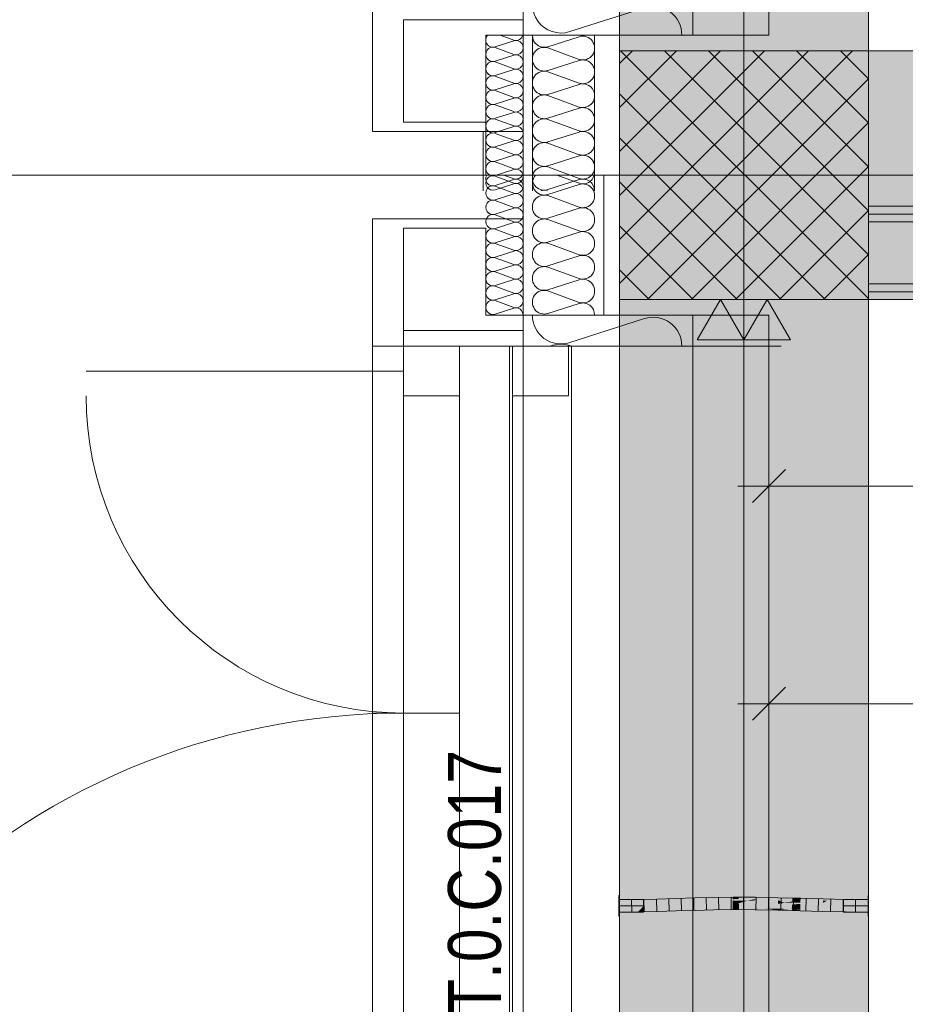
# Model space of a CAD drawing. Extents: x -500 to 300, y 62 to 1162.
# Tile 15 of 90: x -326 to -297, y 358 to 389. Entities that reach past the tile are written whole.
import ezdxf
from ezdxf.lldxf.tags import DXFTag

# ---------------------------------------------------------------- set-up
doc = ezdxf.new("R2010")
doc.units = 0
doc.layers.get('0').update_dxf_attribs({"lineweight": 13})
for name, color, linetype, lineweight, true_color in [('00 -Bauelemente -Dämmung innen', 7, 'Continuous', 9, 0xff7fe6), ('00 -Bauelemente -Gipskarton', 7, 'Continuous', 9, 0xff7fe6), ('30 -33 Aussenwände- 3 Aussenstützen', 7, 'Continuous', 50, 0x0000dd), ('30 -33 Aussenwände- 7 Fassade_ Elemente', 7, 'Continuous', 9, 0x00aacc), ('30 -34 Innenwände- 2 nichttragend', 7, 'Continuous', 18, 0xff7fe6), ('30 -35 Decken- 1 Konstruktion-Träger- Stahlbeton', 7, 'Continuous', 13, 0x33aa00), ('70 -72 Beschriftung- 1 Beschriftung allgemein', 7, 'Continuous', 9, 0xff6633), ('70 -72 Beschriftung- 2 Beschriftung Bauteile', 7, 'Continuous', 9, 0x9999ff), ('70 -76 Bemaßung- 2 Allgemein', 9, 'Continuous', 5, 0x808080), ('E_Leerrohr 20', 7, 'Continuous', 13, 0xcc0099), ('E_Leerrohr 20-Shading', 7, 'Continuous', 13, 0xcc0099), ('iwb_Schraffur_Unterzug', 7, 'Continuous', 5, 0xffffcc)]:
    doc.layers.add(name, color=color, linetype=linetype, lineweight=lineweight, true_color=true_color)
doc.layers.add('70 -71 Achsen- 1 Gebäudeachsen', color=7, linetype='STRICHPUNKT2-A06G93K98I', lineweight=18)
doc.styles.get("Standard").update_dxf_attribs({"font": 'ARIALN.TTF'})
tags = doc.linetypes.add('fein_strichliert-A06G93KA8I', pattern=[4, 1, -2, 1]).pattern_tags.tags
tags[8:9] = [DXFTag(74, 4), DXFTag(75, 0), DXFTag(340, '0'), DXFTag(46, 0.0), DXFTag(50, 0.0), DXFTag(44, 0.0), DXFTag(45, 0.0)]
tags[6:7] = [DXFTag(74, 4), DXFTag(75, 0), DXFTag(340, '0'), DXFTag(46, 0.0), DXFTag(50, 0.0), DXFTag(44, 0.0), DXFTag(45, 0.0)]
tags[4:5] = [DXFTag(74, 4), DXFTag(75, 0), DXFTag(340, '0'), DXFTag(46, 0.0), DXFTag(50, 0.0), DXFTag(44, 0.0), DXFTag(45, 0.0)]
tags = doc.linetypes.add('STRICHPUNKT2', pattern=[12.7, 6.35, -3.175, 0, -3.175]).pattern_tags.tags
tags[10:11] = [DXFTag(74, 4), DXFTag(75, 0), DXFTag(340, '0'), DXFTag(46, 0.0), DXFTag(50, 0.0), DXFTag(44, 0.0), DXFTag(45, 0.0)]
tags[8:9] = [DXFTag(74, 4), DXFTag(75, 0), DXFTag(340, '0'), DXFTag(46, 0.0), DXFTag(50, 0.0), DXFTag(44, 0.0), DXFTag(45, 0.0)]
tags[6:7] = [DXFTag(74, 4), DXFTag(75, 0), DXFTag(340, '0'), DXFTag(46, 0.0), DXFTag(50, 0.0), DXFTag(44, 0.0), DXFTag(45, 0.0)]
tags[4:5] = [DXFTag(74, 4), DXFTag(75, 0), DXFTag(340, '0'), DXFTag(46, 0.0), DXFTag(50, 0.0), DXFTag(44, 0.0), DXFTag(45, 0.0)]
tags = doc.linetypes.add('STRICHPUNKT2-A06G93K98I', pattern=[12.7, 6.35, -3.175, 0, -3.175]).pattern_tags.tags
tags[10:11] = [DXFTag(74, 4), DXFTag(75, 0), DXFTag(340, '0'), DXFTag(46, 0.0), DXFTag(50, 0.0), DXFTag(44, 0.0), DXFTag(45, 0.0)]
tags[8:9] = [DXFTag(74, 4), DXFTag(75, 0), DXFTag(340, '0'), DXFTag(46, 0.0), DXFTag(50, 0.0), DXFTag(44, 0.0), DXFTag(45, 0.0)]
tags[6:7] = [DXFTag(74, 4), DXFTag(75, 0), DXFTag(340, '0'), DXFTag(46, 0.0), DXFTag(50, 0.0), DXFTag(44, 0.0), DXFTag(45, 0.0)]
tags[4:5] = [DXFTag(74, 4), DXFTag(75, 0), DXFTag(340, '0'), DXFTag(46, 0.0), DXFTag(50, 0.0), DXFTag(44, 0.0), DXFTag(45, 0.0)]

# ---------------------------------------------------------------- blocks, each defined once
blk = doc.blocks.new('Shading-A06G93I78I', base_point=(-305.523, 360.949))
at = {"layer": 'E_Leerrohr 20-Shading', "color": 213, "true_color": 0xd67fc0}
for points in [[(-306.311, 361.061), (-306.311, 361.283), (-306.323, 361.061), (-306.323, 361.283)], [(-306.323, 361.045), (-306.311, 361.045), (-306.323, 361.061), (-306.311, 361.061)], [(-306.323, 360.953), (-306.311, 360.953), (-306.323, 361.045), (-306.311, 361.045)], [(-306.311, 360.953), (-305.523, 360.955), (-306.311, 361.153), (-305.523, 361.153)], [(-306.311, 360.888), (-306.311, 360.953), (-306.323, 360.888), (-306.323, 360.953)], [(-306.323, 360.732), (-306.311, 360.732), (-306.323, 360.888), (-306.311, 360.888)], [(-306.323, 360.623), (-306.311, 360.623), (-306.323, 360.732), (-306.311, 360.732)], [(-306.311, 360.953), (-305.523, 360.953), (-305.523, 360.955)], [(-305.523, 360.949), (-306.311, 360.953), (-305.699, 360.762), (-306.311, 360.753)], [(-305.523, 360.949), (-305.523, 360.953), (-306.311, 360.953)], [(-306.311, 360.753), (-305.523, 360.753), (-305.523, 360.765)], [(-305.523, 360.949), (-305.699, 360.762), (-305.523, 360.769)], [(-305.699, 360.762), (-305.523, 360.765), (-305.523, 360.769)]]:
    blk.add_solid(points, dxfattribs=at)
blk = doc.blocks.new('Shading-A06G93I98I', base_point=(-299.099, 361.01))
at = {"layer": 'E_Leerrohr 20-Shading', "color": 213, "true_color": 0xd67fc0}
for points in [[(-299.099, 361.01), (-298.311, 361.153), (-299.099, 361.153)], [(-299.099, 361.01), (-298.818, 361.012), (-298.311, 361.153), (-298.311, 361.022)], [(-299.099, 360.997), (-298.311, 361.002), (-299.099, 361.01), (-298.311, 361.016)], [(-298.818, 361.012), (-298.311, 361.016), (-298.311, 361.022)], [(-298.299, 361.18), (-298.299, 361.283), (-298.311, 361.18), (-298.311, 361.283)], [(-298.311, 361.108), (-298.299, 361.108), (-298.311, 361.18), (-298.299, 361.18)], [(-298.311, 361.094), (-298.299, 361.094), (-298.311, 361.108), (-298.299, 361.108)], [(-298.299, 361.066), (-298.299, 361.094), (-298.311, 361.066), (-298.311, 361.094)], [(-298.299, 361.066), (-298.311, 361.066), (-298.299, 361.041), (-298.311, 361.041)], [(-298.311, 361.041), (-298.311, 360.953), (-298.299, 361.041), (-298.299, 360.953)], [(-298.311, 360.974), (-298.311, 361.002), (-299.099, 360.972), (-299.099, 360.997)], [(-299.099, 360.972), (-299.099, 360.953), (-298.311, 360.974), (-298.311, 360.953)], [(-298.311, 360.904), (-298.311, 360.953), (-299.099, 360.95), (-298.915, 360.953)], [(-298.915, 360.953), (-299.099, 360.953), (-299.099, 360.95)], [(-298.311, 360.904), (-299.099, 360.95), (-299.099, 360.909)], [(-298.311, 360.904), (-299.099, 360.909), (-298.311, 360.835), (-299.099, 360.848)], [(-298.311, 360.835), (-299.099, 360.848), (-298.311, 360.802), (-299.099, 360.818)], [(-299.099, 360.818), (-299.099, 360.753), (-298.311, 360.802), (-298.311, 360.753)], [(-298.299, 360.888), (-298.299, 360.953), (-298.311, 360.888), (-298.311, 360.953)], [(-298.299, 360.743), (-298.299, 360.888), (-298.311, 360.743), (-298.311, 360.888)], [(-298.311, 360.743), (-298.311, 360.738), (-298.299, 360.743), (-298.299, 360.738)], [(-298.311, 360.738), (-298.311, 360.682), (-298.299, 360.738), (-298.299, 360.682)], [(-298.311, 360.682), (-298.311, 360.623), (-298.299, 360.682), (-298.299, 360.623)]]:
    blk.add_solid(points, dxfattribs=at)
blk = doc.blocks.new('Shading-A06G93IB8I', base_point=(-299.034, 361.053))
at = {"layer": 'E_Leerrohr 20-Shading', "color": 223, "true_color": 0xc67fb4}
for points in [[(-305.704, 361.1), (-305.705, 361.159), (-306.311, 361.095), (-306.311, 361.153)], [(-305.097, 361.113), (-305.099, 361.172), (-305.704, 361.1), (-305.705, 361.159)], [(-304.489, 361.131), (-304.491, 361.19), (-305.097, 361.113), (-305.099, 361.172)], [(-303.88, 361.149), (-303.882, 361.208), (-304.489, 361.131), (-304.491, 361.19)], [(-303.271, 361.164), (-303.272, 361.223), (-303.88, 361.149), (-303.882, 361.208)], [(-302.66, 361.172), (-302.66, 361.23), (-303.271, 361.164), (-303.272, 361.223)], [(-302.66, 361.172), (-302.465, 361.171), (-302.66, 361.23), (-302.466, 361.23)], [(-302.466, 361.23), (-302.465, 361.192), (-301.933, 361.227), (-301.933, 361.188)], [(-302.465, 361.192), (-302.465, 361.171), (-301.933, 361.188), (-301.933, 361.169)], [(-301.207, 361.164), (-301.206, 361.214), (-301.933, 361.188), (-301.933, 361.227)], [(-301.933, 361.169), (-301.207, 361.155), (-301.933, 361.188), (-301.207, 361.164)], [(-301.206, 361.214), (-301.207, 361.164), (-300.748, 361.202), (-300.749, 361.144)], [(-301.207, 361.164), (-301.207, 361.155), (-300.749, 361.144), (-300.749, 361.143)], [(-300.749, 361.143), (-300.482, 361.136), (-300.748, 361.202), (-300.48, 361.195)], [(-299.757, 361.116), (-299.756, 361.175), (-300.482, 361.136), (-300.48, 361.195)], [(-299.034, 361.101), (-299.033, 361.16), (-299.757, 361.116), (-299.756, 361.175)], [(-298.311, 361.095), (-298.311, 361.153), (-299.034, 361.101), (-299.033, 361.16)], [(-305.699, 360.759), (-305.7, 360.817), (-306.311, 360.753), (-306.311, 360.812)], [(-305.089, 360.772), (-305.09, 360.831), (-305.699, 360.759), (-305.7, 360.817)], [(-304.479, 360.79), (-304.481, 360.848), (-305.089, 360.772), (-305.09, 360.831)], [(-303.871, 360.808), (-303.873, 360.866), (-304.479, 360.79), (-304.481, 360.848)], [(-303.264, 360.823), (-303.265, 360.881), (-303.871, 360.808), (-303.873, 360.866)], [(-303.264, 360.823), (-302.659, 360.83), (-303.265, 360.881), (-302.659, 360.887)], [(-302.659, 360.889), (-302.659, 360.887), (-302.464, 360.887), (-302.474, 360.884)], [(-302.462, 360.888), (-302.659, 360.889), (-302.464, 360.887)], [(-302.659, 360.887), (-302.659, 360.83), (-302.474, 360.884)], [(-302.461, 360.884), (-302.474, 360.884), (-302.461, 360.83), (-302.659, 360.83)], [(-302.474, 360.884), (-302.299, 360.883), (-302.464, 360.887), (-302.299, 360.883)], [(-302.083, 360.884), (-302.462, 360.888), (-302.464, 360.887)], [(-302.464, 360.887), (-302.299, 360.883), (-302.299, 360.886)], [(-301.936, 360.883), (-301.936, 360.886), (-302.462, 360.888)], [(-301.937, 360.878), (-302.461, 360.884), (-301.937, 360.827), (-302.461, 360.83)], [(-302.299, 360.883), (-302.083, 360.884), (-302.299, 360.886)], [(-302.299, 360.883), (-302.226, 360.882), (-302.083, 360.884), (-301.936, 360.883)], [(-302.299, 360.883), (-302.226, 360.882), (-302.299, 360.883)], [(-301.936, 360.883), (-302.226, 360.882), (-301.937, 360.88)], [(-302.226, 360.882), (-301.937, 360.878), (-301.937, 360.88)], [(-301.213, 360.863), (-301.936, 360.883), (-301.609, 360.869), (-301.937, 360.88)], [(-301.937, 360.88), (-301.937, 360.878), (-301.609, 360.869)], [(-301.609, 360.869), (-301.937, 360.878), (-301.215, 360.814), (-301.937, 360.827)], [(-301.936, 360.883), (-301.213, 360.863), (-301.936, 360.886), (-301.213, 360.87)], [(-301.213, 360.87), (-301.213, 360.872), (-301.936, 360.886)], [(-301.609, 360.869), (-301.215, 360.814), (-301.214, 360.856)], [(-301.214, 360.858), (-301.609, 360.869), (-301.214, 360.856)], [(-301.213, 360.863), (-301.609, 360.869), (-301.214, 360.858)], [(-301.214, 360.856), (-301.215, 360.814), (-300.92, 360.843)], [(-300.751, 360.802), (-300.75, 360.836), (-301.215, 360.814), (-300.92, 360.843)], [(-300.85, 360.85), (-301.213, 360.863), (-300.895, 360.846), (-301.214, 360.858)], [(-300.895, 360.846), (-301.214, 360.858), (-300.92, 360.843), (-301.214, 360.856)], [(-300.783, 360.857), (-300.756, 360.86), (-301.213, 360.87), (-301.213, 360.872)], [(-300.756, 360.86), (-300.751, 360.86), (-301.213, 360.872)], [(-301.213, 360.87), (-301.213, 360.863), (-300.783, 360.857), (-300.85, 360.85)], [(-300.75, 360.836), (-300.75, 360.84), (-300.92, 360.843), (-300.895, 360.846)], [(-300.49, 360.837), (-300.85, 360.85), (-300.49, 360.831), (-300.895, 360.846)], [(-300.783, 360.857), (-300.85, 360.85), (-300.489, 360.848), (-300.49, 360.837)], [(-300.489, 360.848), (-300.756, 360.86), (-300.783, 360.857)], [(-300.489, 360.848), (-300.489, 360.851), (-300.756, 360.86), (-300.622, 360.856)], [(-300.622, 360.856), (-300.751, 360.86), (-300.756, 360.86)], [(-300.489, 360.851), (-300.489, 360.853), (-300.751, 360.86)], [(-300.491, 360.795), (-300.49, 360.824), (-300.751, 360.802), (-300.75, 360.836)], [(-300.49, 360.824), (-300.49, 360.831), (-300.75, 360.836), (-300.75, 360.84)], [(-300.49, 360.824), (-300.491, 360.795), (-299.765, 360.79), (-299.765, 360.775)], [(-300.489, 360.848), (-300.49, 360.837), (-299.764, 360.825), (-299.764, 360.81)], [(-299.764, 360.81), (-300.49, 360.837), (-299.765, 360.802), (-300.49, 360.831)], [(-299.765, 360.802), (-300.49, 360.831), (-299.765, 360.79), (-300.49, 360.824)], [(-299.764, 360.826), (-299.764, 360.834), (-300.489, 360.851), (-300.489, 360.853)], [(-299.764, 360.826), (-300.489, 360.851), (-299.764, 360.825), (-300.489, 360.848)], [(-299.038, 360.788), (-299.764, 360.81), (-299.038, 360.779), (-299.765, 360.802)], [(-299.038, 360.779), (-299.765, 360.802), (-299.039, 360.764), (-299.765, 360.79)], [(-299.765, 360.79), (-299.765, 360.775), (-299.039, 360.764), (-299.039, 360.76)], [(-299.038, 360.806), (-299.038, 360.818), (-299.764, 360.826), (-299.764, 360.834)], [(-299.174, 360.81), (-299.764, 360.826), (-299.764, 360.825)], [(-299.038, 360.806), (-299.174, 360.81), (-299.764, 360.81), (-299.764, 360.825)], [(-299.038, 360.806), (-299.764, 360.81), (-299.038, 360.788)], [(-298.311, 360.768), (-299.038, 360.779), (-298.311, 360.753), (-299.039, 360.764)], [(-299.039, 360.764), (-299.039, 360.76), (-298.311, 360.753)], [(-298.311, 360.798), (-298.311, 360.812), (-299.038, 360.806), (-299.038, 360.818)], [(-299.038, 360.806), (-299.038, 360.788), (-298.311, 360.798), (-298.311, 360.777)], [(-298.311, 360.777), (-299.038, 360.788), (-298.311, 360.768), (-299.038, 360.779)]]:
    blk.add_solid(points, dxfattribs=at)
at = {"layer": 'E_Leerrohr 20-Shading', "color": 231, "true_color": 0xe17fc9}
for points in [[(-305.702, 360.959), (-305.704, 361.1), (-306.311, 360.953), (-306.311, 361.095)], [(-305.097, 361.104), (-305.097, 361.113), (-305.704, 361.1)], [(-305.702, 360.959), (-305.094, 360.972), (-305.704, 361.1), (-305.097, 361.104)], [(-304.489, 361.126), (-304.489, 361.131), (-305.097, 361.113)], [(-305.097, 361.104), (-304.488, 361.106), (-305.097, 361.113), (-304.489, 361.126)], [(-305.094, 360.972), (-304.485, 360.99), (-305.097, 361.104), (-304.488, 361.106)], [(-303.88, 361.138), (-303.88, 361.149), (-304.489, 361.126), (-304.489, 361.131)], [(-304.488, 361.106), (-303.879, 361.109), (-304.489, 361.126), (-303.88, 361.138)], [(-304.485, 360.99), (-303.877, 361.008), (-304.488, 361.106), (-303.879, 361.109)], [(-303.27, 361.151), (-303.271, 361.164), (-303.88, 361.138), (-303.88, 361.149)], [(-303.88, 361.138), (-303.88, 361.137), (-303.27, 361.151), (-303.27, 361.126)], [(-303.88, 361.137), (-303.879, 361.109), (-303.27, 361.126), (-303.27, 361.112)], [(-303.877, 361.008), (-303.268, 361.023), (-303.879, 361.109), (-303.27, 361.112)], [(-303.265, 360.881), (-303.268, 361.023), (-303.873, 360.866), (-303.877, 361.008)], [(-302.66, 361.166), (-302.66, 361.172), (-303.27, 361.151), (-303.271, 361.164)], [(-303.27, 361.151), (-303.27, 361.126), (-302.66, 361.166), (-302.66, 361.121)], [(-303.27, 361.126), (-303.27, 361.112), (-302.66, 361.121), (-302.66, 361.117)], [(-303.268, 361.024), (-302.66, 361.036), (-303.27, 361.112), (-302.66, 361.117)], [(-303.268, 361.023), (-302.66, 361.03), (-303.268, 361.024), (-302.66, 361.036)], [(-302.659, 360.899), (-302.66, 361.03), (-303.266, 360.905), (-303.268, 361.023)], [(-302.465, 361.171), (-302.66, 361.172), (-302.66, 361.166)], [(-302.175, 361.123), (-301.933, 361.169), (-302.66, 361.166), (-302.465, 361.171)], [(-302.206, 361.122), (-302.175, 361.123), (-302.66, 361.121), (-302.66, 361.166)], [(-302.66, 361.117), (-302.206, 361.122), (-302.66, 361.121)], [(-302.464, 361.119), (-302.66, 361.117), (-302.626, 361.037), (-302.66, 361.036)], [(-301.935, 361.034), (-302.626, 361.037), (-302.086, 361.033), (-302.66, 361.03)], [(-302.66, 361.036), (-302.66, 361.03), (-302.626, 361.037)], [(-302.66, 361.03), (-302.463, 361.03), (-302.086, 361.033)], [(-302.66, 361.03), (-302.659, 360.899), (-302.463, 361.03), (-302.462, 360.9)], [(-302.464, 361.119), (-302.626, 361.037), (-302.464, 361.068)], [(-302.626, 361.037), (-302.464, 361.039), (-302.464, 361.068)], [(-302.626, 361.037), (-301.935, 361.034), (-301.935, 361.045)], [(-302.464, 361.039), (-301.935, 361.045), (-302.175, 361.123), (-301.934, 361.125)], [(-302.464, 361.039), (-302.175, 361.123), (-302.464, 361.068)], [(-302.175, 361.123), (-302.464, 361.119), (-302.464, 361.068)], [(-302.463, 361.03), (-301.935, 361.027), (-301.935, 361.034)], [(-302.463, 361.03), (-302.462, 360.9), (-301.935, 361.027), (-301.936, 360.901)], [(-301.934, 361.125), (-301.933, 361.169), (-302.175, 361.123)], [(-301.936, 360.901), (-301.212, 360.911), (-301.935, 361.024), (-301.21, 361.01)], [(-301.934, 361.123), (-301.935, 361.045), (-301.207, 361.133), (-301.209, 361.049)], [(-301.935, 361.034), (-301.21, 361.035), (-301.935, 361.045), (-301.209, 361.049)], [(-301.935, 361.034), (-301.935, 361.027), (-301.21, 361.035), (-301.21, 361.019)], [(-301.935, 361.027), (-301.21, 361.014), (-301.21, 361.019)], [(-301.21, 361.01), (-301.21, 361.014), (-301.935, 361.024), (-301.935, 361.027)], [(-301.207, 361.136), (-301.207, 361.155), (-301.934, 361.125), (-301.933, 361.169)], [(-301.934, 361.125), (-301.934, 361.123), (-301.207, 361.136), (-301.207, 361.133)], [(-301.209, 361.049), (-301.21, 361.035), (-300.998, 361.049), (-301.083, 361.035)], [(-301.083, 361.035), (-301.21, 361.035), (-301.182, 361.019), (-301.21, 361.019)], [(-301.21, 361.019), (-301.21, 361.014), (-301.182, 361.019)], [(-300.485, 360.999), (-300.677, 361.011), (-301.21, 361.014), (-301.182, 361.019)], [(-300.622, 361.001), (-300.485, 360.999), (-301.21, 361.014)], [(-300.749, 361.002), (-301.21, 361.014), (-300.749, 360.999), (-301.21, 361.01)], [(-300.749, 361.002), (-300.622, 361.001), (-301.21, 361.014)], [(-301.209, 361.049), (-300.998, 361.049), (-301.207, 361.133), (-301.2, 361.133)], [(-300.749, 361.143), (-301.207, 361.155), (-301.207, 361.136)], [(-301.207, 361.136), (-301.2, 361.133), (-300.749, 361.143), (-300.708, 361.142)], [(-301.2, 361.133), (-301.207, 361.136), (-301.207, 361.133)], [(-300.749, 361.141), (-301.2, 361.133), (-300.749, 361.091), (-300.998, 361.049)], [(-300.677, 361.011), (-301.083, 361.035), (-301.182, 361.019)], [(-300.484, 361.034), (-300.484, 361.05), (-301.083, 361.035), (-300.998, 361.049)], [(-300.484, 361.034), (-301.083, 361.035), (-300.485, 361.008), (-300.677, 361.011)], [(-300.998, 361.049), (-300.749, 361.05), (-300.749, 361.091)], [(-300.708, 361.142), (-300.749, 361.141), (-300.482, 361.136), (-300.749, 361.091)], [(-300.749, 361.05), (-300.484, 361.05), (-300.749, 361.091), (-300.482, 361.136)], [(-300.484, 361.034), (-300.485, 361.008), (-299.759, 361.032), (-299.76, 360.996)], [(-299.759, 361.051), (-299.757, 361.116), (-300.484, 361.05), (-300.482, 361.136)], [(-300.484, 361.034), (-299.759, 361.032), (-300.484, 361.05), (-299.759, 361.051)], [(-299.759, 361.032), (-299.76, 360.996), (-299.035, 360.988), (-299.174, 360.989)], [(-299.759, 361.051), (-299.636, 361.114), (-299.757, 361.116)], [(-299.759, 361.051), (-299.034, 361.053), (-299.636, 361.114), (-299.034, 361.097)], [(-299.759, 361.032), (-299.035, 361.032), (-299.759, 361.051), (-299.034, 361.053)], [(-299.759, 361.032), (-299.035, 360.988), (-299.035, 361.032)], [(-299.034, 361.097), (-299.034, 361.101), (-299.636, 361.114)], [(-299.035, 361.032), (-298.311, 361.037), (-299.034, 361.053), (-298.311, 361.061)], [(-299.035, 360.988), (-298.311, 360.988), (-299.035, 361.032), (-298.311, 361.037)], [(-299.034, 361.097), (-298.311, 361.076), (-299.034, 361.101), (-298.311, 361.084)], [(-298.311, 361.084), (-298.311, 361.095), (-299.034, 361.101)], [(-299.034, 361.053), (-298.311, 361.061), (-299.034, 361.097), (-298.311, 361.076)], [(-305.7, 360.817), (-305.702, 360.959), (-306.311, 360.812), (-306.311, 360.953)], [(-305.09, 360.831), (-305.094, 360.972), (-305.7, 360.817), (-305.702, 360.959)], [(-304.481, 360.848), (-304.485, 360.99), (-305.09, 360.831), (-305.094, 360.972)], [(-303.873, 360.866), (-303.877, 361.008), (-304.481, 360.848), (-304.485, 360.99)], [(-303.265, 360.881), (-302.659, 360.889), (-303.266, 360.905), (-302.659, 360.899)], [(-302.659, 360.899), (-302.659, 360.889), (-302.462, 360.9), (-302.462, 360.888)], [(-302.462, 360.9), (-302.462, 360.888), (-301.936, 360.901), (-301.936, 360.886)], [(-301.936, 360.886), (-301.213, 360.872), (-301.936, 360.901), (-301.212, 360.911)], [(-301.212, 360.911), (-301.213, 360.872), (-300.75, 360.919), (-300.751, 360.86)], [(-301.21, 361.01), (-301.212, 360.911), (-300.749, 360.999), (-300.75, 360.919)], [(-300.75, 360.968), (-300.751, 360.86), (-300.486, 360.966), (-300.489, 360.853)], [(-300.749, 361.002), (-300.75, 360.968), (-300.485, 360.995), (-300.486, 360.966)], [(-300.749, 361.002), (-300.485, 360.995), (-300.485, 360.999)], [(-300.677, 361.011), (-300.485, 360.999), (-300.485, 361.008)], [(-300.489, 360.853), (-299.764, 360.834), (-300.486, 360.966), (-299.761, 360.96)], [(-299.761, 360.96), (-299.761, 360.975), (-300.486, 360.966), (-300.485, 360.995)], [(-300.485, 361.008), (-300.485, 360.999), (-299.76, 360.996), (-299.76, 360.993)], [(-300.485, 360.995), (-299.761, 360.975), (-300.485, 360.999), (-299.76, 360.993)], [(-299.761, 360.938), (-299.764, 360.834), (-299.036, 360.949), (-299.038, 360.818)], [(-299.761, 360.975), (-299.036, 360.96), (-299.76, 360.993), (-299.035, 360.988)], [(-299.036, 360.955), (-299.036, 360.96), (-299.761, 360.96), (-299.761, 360.975)], [(-299.761, 360.96), (-299.761, 360.938), (-299.036, 360.955), (-299.036, 360.949)], [(-299.76, 360.996), (-299.76, 360.993), (-299.174, 360.989)], [(-299.036, 360.949), (-299.038, 360.818), (-298.311, 360.953), (-298.311, 360.812)], [(-299.036, 360.96), (-298.311, 360.953), (-299.035, 360.988), (-298.311, 360.988)], [(-298.311, 360.953), (-299.036, 360.96), (-299.036, 360.955)], [(-299.036, 360.955), (-299.036, 360.949), (-298.311, 360.953)]]:
    blk.add_solid(points, dxfattribs=at)
blk = doc.blocks.new('Referenz-A06G93KB8I')
at = {"layer": '00 -Bauelemente -Dämmung innen', "color": 0, "linetype": 'Continuous', "lineweight": -2, "ltscale": 0.13}
for p, q in [((-265.399, 382.953), (-298.299, 382.953)), ((-256.699, 380.953), (-298.299, 380.953))]:
    blk.add_line(p, q, dxfattribs=at)
at = {"layer": '00 -Bauelemente -Gipskarton', "color": 0, "linetype": 'Continuous', "lineweight": -2, "ltscale": 0.13}
for p, q in [((-265.899, 383.453), (-298.299, 383.453)), ((-265.649, 383.203), (-298.299, 383.203)), ((-265.399, 382.953), (-298.299, 382.953)), ((-256.699, 380.953), (-298.299, 380.953)), ((-256.699, 380.703), (-298.299, 380.703)), ((-256.699, 380.453), (-298.299, 380.453))]:
    blk.add_line(p, q, dxfattribs=at)
at = {"layer": '30 -33 Aussenwände- 3 Aussenstützen', "color": 0, "lineweight": -2}
for p, q in [((-306.299, 388.041), (-305.886, 388.453)), ((-306.299, 386.627), (-304.472, 388.453)), ((-306.299, 385.213), (-303.058, 388.453)), ((-306.299, 383.798), (-301.644, 388.453)), ((-306.299, 382.384), (-300.23, 388.453)), ((-306.299, 380.97), (-298.815, 388.453)), ((-306.27, 388.453), (-298.299, 380.482)), ((-304.856, 388.453), (-298.299, 381.896)), ((-303.442, 388.453), (-298.299, 383.311)), ((-302.027, 388.453), (-298.299, 384.725)), ((-300.613, 388.453), (-298.299, 386.139)), ((-299.199, 388.453), (-298.299, 387.553)), ((-305.401, 380.453), (-298.299, 387.556)), ((-306.299, 387.068), (-299.684, 380.453)), ((-303.987, 380.453), (-298.299, 386.142)), ((-306.299, 385.654), (-301.098, 380.453)), ((-302.299, 385.453), (-302.299, 383.453)), ((-303.299, 384.453), (-301.299, 384.453)), ((-302.573, 380.453), (-298.299, 384.727)), ((-306.299, 384.24), (-302.513, 380.453)), ((-301.158, 380.453), (-298.299, 383.313)), ((-306.299, 382.825), (-303.927, 380.453)), ((-299.744, 380.453), (-298.299, 381.899)), ((-306.299, 381.411), (-305.341, 380.453)), ((-298.33, 380.453), (-298.299, 380.485))]:
    blk.add_line(p, q, dxfattribs=at)
at = {"layer": '30 -33 Aussenwände- 3 Aussenstützen', "color": 0, "linetype": 'Continuous', "lineweight": -2, "ltscale": 0.13}
for p, q in [((-298.299, 388.453), (-306.299, 388.453)), ((-306.299, 388.453), (-306.299, 380.453)), ((-298.299, 380.453), (-298.299, 388.453)), ((-306.299, 380.453), (-298.299, 380.453))]:
    blk.add_line(p, q, dxfattribs=at)
at = {"layer": '30 -33 Aussenwände- 7 Fassade_ Elemente', "color": 0, "linetype": 'Continuous', "lineweight": -2, "ltscale": 0.13}
for p, q in [((-309.399, 383.953), (-309.399, 549.953)), ((-314.239, 548.053), (-314.239, 385.853)), ((-303.939, 544.953), (-303.939, 388.953)), ((-301.499, 388.953), (-301.499, 544.953)), ((-305.499, 389.84), (-307.899, 389.069)), ((-313.239, 389.453), (-309.399, 389.453)), ((-313.239, 386.153), (-313.239, 389.453)), ((-309.399, 389.453), (-309.399, 388.953)), ((-310.599, 388.953), (-310.599, 384.453)), ((-310.599, 388.953), (-310.599, 386.153)), ((-309.399, 388.953), (-310.599, 388.953)), ((-309.699, 388.794), (-310.13, 388.953)), ((-309.399, 385.853), (-309.399, 388.953)), ((-309.399, 388.953), (-301.499, 388.953)), ((-309.399, 384.453), (-309.399, 388.953)), ((-309.099, 383.953), (-309.099, 388.953)), ((-309.099, 388.953), (-307.099, 388.953)), ((-308.599, 388.584), (-307.599, 388.905)), ((-303.939, 388.953), (-307.099, 388.953)), ((-307.099, 388.953), (-307.099, 383.953)), ((-309.699, 388.772), (-310.299, 388.579)), ((-310.299, 388.556), (-309.699, 388.334)), ((-309.699, 388.312), (-310.299, 388.119)), ((-307.599, 388.177), (-308.599, 388.546)), ((-310.299, 388.097), (-309.699, 387.875)), ((-308.599, 387.818), (-307.599, 388.139)), ((-309.699, 387.852), (-310.299, 387.659)), ((-310.299, 387.637), (-309.699, 387.415)), ((-307.599, 387.411), (-308.599, 387.78)), ((-309.699, 387.393), (-310.299, 387.2)), ((-308.599, 387.052), (-307.599, 387.373)), ((-310.299, 387.177), (-309.699, 386.955)), ((-307.599, 386.645), (-308.599, 387.014)), ((-309.699, 386.933), (-310.299, 386.74)), ((-310.299, 386.718), (-309.699, 386.496)), ((-309.699, 386.473), (-310.299, 386.281)), ((-308.599, 386.286), (-307.599, 386.607)), ((-310.599, 386.153), (-313.239, 386.153)), ((-310.299, 386.258), (-309.699, 386.036)), ((-307.599, 385.878), (-308.599, 386.248)), ((-314.239, 385.853), (-309.399, 385.853)), ((-310.679, 383.953), (-310.679, 385.853)), ((-309.699, 386.014), (-310.299, 385.821)), ((-310.299, 385.798), (-309.699, 385.577)), ((-308.599, 385.52), (-307.599, 385.841)), ((-309.699, 385.554), (-310.299, 385.361)), ((-307.599, 385.112), (-308.599, 385.482)), ((-302.299, 383.453), (-302.299, 385.453)), ((-310.299, 385.339), (-309.699, 385.117)), ((-309.699, 385.094), (-310.299, 384.902)), ((-310.299, 384.879), (-309.699, 384.657)), ((-308.599, 384.754), (-307.599, 385.075)), ((-309.699, 384.635), (-310.299, 384.442)), ((-309.699, 384.334), (-310.021, 384.453)), ((-309.399, 384.453), (-309.399, 219.453)), ((-307.599, 384.346), (-308.599, 384.716)), ((-307.599, 384.191), (-308.309, 384.453)), ((-306.799, 379.953), (-306.799, 384.453)), ((-303.299, 384.453), (-301.299, 384.453)), ((-310.299, 384.419), (-309.699, 384.198)), ((-309.699, 384.312), (-310.299, 384.119)), ((-309.699, 384.175), (-310.299, 383.982)), ((-308.599, 383.988), (-307.599, 384.309)), ((-307.599, 384.153), (-308.599, 383.832)), ((-310.299, 384.097), (-309.699, 383.875)), ((-309.699, 383.852), (-310.299, 383.659)), ((-310.299, 383.637), (-309.699, 383.415)), ((-308.599, 383.794), (-307.599, 383.425)), ((-309.699, 383.393), (-310.299, 383.2)), ((-307.599, 383.387), (-308.599, 383.066)), ((-314.239, 383.053), (-309.399, 383.053)), ((-314.239, 220.853), (-314.239, 383.053)), ((-310.299, 383.177), (-309.699, 382.955)), ((-309.699, 382.933), (-310.299, 382.74)), ((-309.399, 383.053), (-309.399, 379.953)), ((-308.599, 383.028), (-307.599, 382.659)), ((-313.239, 382.753), (-313.239, 379.453)), ((-310.599, 382.753), (-313.239, 382.753)), ((-310.599, 379.953), (-310.599, 382.753)), ((-310.299, 382.718), (-309.699, 382.496)), ((-307.599, 382.621), (-308.599, 382.3)), ((-309.699, 382.473), (-310.299, 382.281)), ((-310.299, 382.258), (-309.699, 382.036)), ((-308.599, 382.262), (-307.599, 381.893)), ((-309.699, 382.014), (-310.299, 381.821)), ((-310.299, 381.798), (-309.699, 381.577)), ((-307.599, 381.855), (-308.599, 381.534)), ((-309.699, 381.554), (-310.299, 381.361)), ((-310.299, 381.339), (-309.699, 381.117)), ((-308.599, 381.496), (-307.599, 381.127)), ((-309.699, 381.094), (-310.299, 380.902)), ((-307.599, 381.089), (-308.599, 380.768)), ((-310.299, 380.879), (-309.699, 380.657)), ((-308.599, 380.73), (-307.599, 380.361)), ((-309.699, 380.635), (-310.299, 380.442)), ((-310.299, 380.419), (-309.699, 380.198)), ((-309.699, 380.175), (-310.299, 379.982)), ((-307.599, 380.323), (-308.599, 380.002)), ((-309.399, 379.953), (-310.599, 379.953)), ((-309.399, 379.453), (-309.399, 379.953)), ((-309.399, 379.953), (-301.499, 379.953)), ((-307.899, 379.066), (-305.499, 379.838)), ((-303.939, 379.953), (-306.799, 379.953)), ((-303.939, 223.953), (-303.939, 379.953)), ((-301.499, 379.953), (-301.499, 223.953)), ((-313.239, 379.453), (-309.399, 379.453)), ((-309.399, 379.453), (-313.239, 379.453)), ((-313.239, 379.453), (-313.239, 224.453)), ((-309.399, 224.453), (-309.399, 379.453)), ((-314.239, 378.953), (-301.099, 378.953)), ((-313.239, 377.353), (-313.239, 378.953)), ((-311.439, 378.953), (-313.239, 378.953)), ((-313.239, 378.953), (-313.239, 342.953)), ((-311.439, 342.953), (-311.439, 378.953)), ((-311.439, 378.953), (-311.439, 377.353)), ((-309.739, 377.353), (-309.739, 378.953)), ((-309.739, 378.953), (-307.939, 378.953)), ((-307.939, 378.953), (-307.939, 377.353)), ((-307.899, 378.976), (-307.837, 378.953)), ((-314.239, 367.153), (-314.239, 378.153)), ((-314.239, 378.153), (-313.239, 378.153)), ((-313.239, 378.153), (-313.239, 367.153)), ((-313.239, 377.353), (-311.439, 377.353)), ((-313.239, 367.153), (-313.239, 377.353)), ((-311.439, 377.353), (-313.239, 377.353)), ((-311.439, 377.353), (-311.439, 367.153)), ((-307.939, 377.353), (-309.739, 377.353)), ((-313.239, 367.153), (-314.239, 367.153)), ((-314.239, 343.753), (-314.239, 367.153)), ((-313.239, 344.553), (-313.239, 367.153)), ((-313.239, 367.153), (-313.239, 343.753)), ((-311.439, 367.153), (-313.239, 367.153)), ((-311.439, 367.153), (-311.439, 344.553))]:
    blk.add_line(p, q, dxfattribs=at)
at = {"layer": '30 -33 Aussenwände- 7 Fassade_ Elemente', "color": 0, "linetype": 'fein_strichliert-A06G93KA8I', "lineweight": -2, "ltscale": 0.13}
for p, q in [((-314.239, 342.953), (-314.239, 378.953)), ((-309.839, 378.953), (-309.839, 342.953)), ((-307.839, 378.953), (-307.839, 342.953)), ((-323.439, 378.153), (-313.239, 378.153)), ((-309.739, 377.353), (-309.739, 368.553)), ((-309.739, 344.553), (-309.739, 368.553))]:
    blk.add_line(p, q, dxfattribs=at)
at = {"layer": '30 -33 Aussenwände- 7 Fassade_ Elemente', "color": 0, "linetype": 'Continuous', "lineweight": -2, "ltscale": 0.13}
for centre, major_axis, end_param in [((-308.181, 389.943), (0.282, 0.874), 3.765224), ((-305.217, 388.966), (0.918, -0.013), 1.896254), ((-310.369, 388.797), (-0.168, 0.156), 2.630521), ((-309.628, 389.013), (-0.07, -0.219), 1.621785), ((-308.716, 388.948), (-0.383, 0.005), 1.896254), ((-307.481, 388.541), (-0.117, -0.364), 3.765224), ((-310.369, 388.338), (0.07, 0.219), 3.765224), ((-310.369, 388.338), (0.07, 0.219), 1.255075), ((-309.628, 388.553), (0.186, 0.135), 1.254884), ((-309.628, 388.553), (0.186, -0.135), 1.254884), ((-308.716, 388.182), (0.117, 0.364), 3.764652), ((-310.369, 388.338), (-0.186, 0.135), 1.255075), ((-309.628, 388.553), (-0.07, -0.219), 1.254884), ((-309.628, 388.093), (0.186, 0.135), 1.254884), ((-309.628, 388.093), (-0.07, -0.219), 3.764652), ((-310.369, 387.878), (0.07, 0.219), 3.765224), ((-310.369, 387.878), (-0.186, 0.135), 1.255075), ((-310.369, 388.338), (-0.186, -0.135), 1.255075), ((-310.369, 387.878), (0.07, 0.219), 1.255075), ((-309.628, 388.093), (-0.07, -0.219), 1.254884), ((-309.628, 388.093), (0.186, -0.135), 1.254884), ((-307.481, 387.775), (-0.117, -0.364), 3.765224), ((-310.369, 387.418), (0.07, 0.219), 3.765224), ((-310.369, 387.878), (-0.186, -0.135), 1.255075), ((-309.628, 387.634), (0.186, 0.135), 1.254884), ((-309.628, 387.634), (-0.07, -0.219), 3.764652), ((-309.628, 387.634), (0.186, -0.135), 1.254884), ((-308.716, 387.416), (0.117, 0.364), 3.764652), ((-309.628, 387.634), (-0.07, -0.219), 1.254884), ((-309.628, 387.174), (-0.07, -0.219), 3.764652), ((-307.481, 387.009), (-0.117, -0.364), 3.765224), ((-310.369, 386.959), (0.07, 0.219), 3.765224), ((-308.716, 386.65), (0.117, 0.364), 3.764652), ((-310.369, 386.499), (0.07, 0.219), 3.765224), ((-309.628, 386.714), (-0.07, -0.219), 3.764652), ((-309.628, 386.255), (-0.07, -0.219), 3.764652), ((-307.481, 386.243), (-0.117, -0.364), 3.765224), ((-310.369, 386.039), (0.07, 0.219), 3.765224), ((-309.628, 385.795), (-0.07, -0.219), 3.764652), ((-308.716, 385.884), (0.117, 0.364), 3.764652), ((-308.716, 385.884), (-0.31, 0.225), 1.254884), ((-308.716, 385.884), (0.117, 0.364), 1.254884), ((-310.369, 385.58), (0.07, 0.219), 3.765224), ((-307.481, 385.477), (-0.117, -0.364), 3.765224), ((-307.481, 385.477), (0.31, 0.225), 1.255075), ((-309.628, 385.336), (-0.07, -0.219), 3.764652), ((-308.716, 385.118), (0.117, 0.364), 3.764652), ((-308.716, 385.884), (-0.31, -0.225), 1.254884), ((-308.716, 385.118), (0.117, 0.364), 1.254884), ((-307.481, 385.477), (0.31, -0.225), 1.255075), ((-310.369, 385.12), (0.07, 0.219), 3.765224), ((-309.628, 384.876), (-0.07, -0.219), 3.764652), ((-308.716, 385.118), (-0.31, 0.225), 1.254884), ((-307.481, 385.477), (-0.117, -0.364), 1.255075), ((-307.481, 384.711), (-0.117, -0.364), 3.765224), ((-307.481, 384.711), (0.31, 0.225), 1.255075), ((-310.369, 384.661), (0.07, 0.219), 3.765224), ((-308.716, 385.118), (-0.31, -0.225), 1.254884), ((-308.716, 384.352), (0.117, 0.364), 1.254884), ((-307.481, 384.711), (0.31, -0.225), 1.255075), ((-310.369, 384.338), (-0.198, 0.116), 2.411205), ((-310.369, 384.201), (0.07, 0.219), 3.765224), ((-309.628, 384.416), (-0.07, -0.219), 3.764652), ((-309.628, 384.553), (-0.07, -0.219), 1.434055), ((-308.716, 384.196), (-0.283, 0.257), 2.619647), ((-308.716, 384.352), (-0.31, 0.225), 1.254884), ((-307.481, 384.711), (-0.117, -0.364), 1.255075), ((-307.481, 384.555), (-0.117, -0.364), 1.613483), ((-309.628, 384.093), (0.186, 0.135), 1.254884), ((-309.628, 383.957), (0.23, -0.003), 1.896254), ((-309.628, 384.093), (0.186, -0.135), 1.254884), ((-307.481, 383.945), (0.383, 0.009), 1.859564), ((-307.481, 383.789), (0.31, 0.225), 1.254884), ((-310.369, 383.878), (0.07, 0.219), 3.765224), ((-310.369, 383.878), (-0.186, 0.135), 1.255075), ((-310.369, 383.878), (0.07, 0.219), 1.255075), ((-309.628, 384.093), (-0.07, -0.219), 1.254884), ((-309.628, 383.634), (-0.07, -0.219), 3.764652), ((-309.628, 383.634), (0.186, 0.135), 1.254884), ((-308.716, 383.43), (0.117, 0.364), 3.765224), ((-308.716, 384.352), (-0.31, -0.225), 1.254884), ((-308.716, 383.43), (0.117, 0.364), 1.255075), ((-308.716, 383.586), (0.106, 0.368), 0.561694), ((-307.481, 383.789), (0.31, -0.225), 1.254884), ((-310.369, 383.418), (0.07, 0.219), 3.765224), ((-310.369, 383.418), (-0.186, 0.135), 1.255075), ((-310.369, 383.878), (-0.186, -0.135), 1.255075), ((-310.369, 383.418), (0.07, 0.219), 1.255075), ((-309.628, 383.634), (-0.07, -0.219), 1.254884), ((-309.628, 383.634), (0.186, -0.135), 1.254884), ((-308.716, 383.43), (-0.31, 0.225), 1.255075), ((-307.481, 383.789), (-0.117, -0.364), 1.254884), ((-310.369, 382.959), (0.07, 0.219), 3.765224), ((-310.369, 383.418), (-0.186, -0.135), 1.255075), ((-309.628, 383.174), (0.186, 0.135), 1.254884), ((-309.628, 383.174), (-0.07, -0.219), 3.764652), ((-309.628, 383.174), (0.186, -0.135), 1.254884), ((-308.716, 383.43), (-0.31, -0.225), 1.255075), ((-307.481, 383.023), (0.31, 0.225), 1.254884), ((-307.481, 383.023), (-0.117, -0.364), 3.764652), ((-307.481, 383.023), (0.31, -0.225), 1.254884), ((-309.628, 383.174), (-0.07, -0.219), 1.254884), ((-309.628, 382.714), (-0.07, -0.219), 3.764652), ((-308.716, 382.664), (0.117, 0.364), 3.765224), ((-308.716, 382.664), (-0.31, 0.225), 1.255075), ((-308.716, 382.664), (0.117, 0.364), 1.255075), ((-310.369, 382.499), (0.07, 0.219), 3.765224), ((-307.481, 383.023), (-0.117, -0.364), 1.254884), ((-307.481, 382.257), (0.31, 0.225), 1.254884), ((-307.481, 382.257), (-0.117, -0.364), 3.764652), ((-310.369, 382.039), (0.07, 0.219), 3.765224), ((-309.628, 382.255), (-0.07, -0.219), 3.764652), ((-308.716, 381.898), (0.117, 0.364), 3.765224), ((-308.716, 382.664), (-0.31, -0.225), 1.255075), ((-307.481, 382.257), (0.31, -0.225), 1.254884), ((-309.628, 381.795), (-0.07, -0.219), 3.764652), ((-307.481, 382.257), (-0.117, -0.364), 1.254884), ((-310.369, 381.58), (0.07, 0.219), 3.765224), ((-307.481, 381.491), (-0.117, -0.364), 3.764652), ((-310.369, 381.12), (0.07, 0.219), 3.765224), ((-309.628, 381.336), (-0.07, -0.219), 3.764652), ((-308.716, 381.132), (0.117, 0.364), 3.765224), ((-309.628, 380.876), (-0.07, -0.219), 3.764652), ((-307.481, 380.725), (-0.117, -0.364), 3.764652), ((-310.369, 380.661), (0.07, 0.219), 3.765224), ((-309.628, 380.416), (-0.07, -0.219), 3.764652), ((-308.716, 380.366), (0.117, 0.364), 3.765224), ((-310.369, 380.201), (0.07, 0.219), 3.765224), ((-307.481, 379.959), (0.383, -0.005), 1.896254), ((-309.628, 379.957), (0.23, -0.003), 1.896254), ((-308.18, 379.941), (-0.918, 0.013), 1.896254), ((-305.217, 378.963), (0.919, -0.01), 1.893499), ((-308.18, 378.102), (0.282, 0.874), 0.696297)]:
    blk.add_ellipse(centre, major_axis=major_axis, ratio=1, start_param=0, end_param=end_param, dxfattribs=at)
at = {"layer": '30 -33 Aussenwände- 7 Fassade_ Elemente', "color": 0, "linetype": 'fein_strichliert-A06G93KA8I', "lineweight": -2, "ltscale": 0.13}
for centre, major_axis in [((-313.239, 377.353), (-10.2, 0)), ((-313.239, 344.553), (0, 22.6))]:
    blk.add_ellipse(centre, major_axis=major_axis, ratio=1, start_param=0, end_param=1.570796, dxfattribs=at)
at = {"layer": '30 -34 Innenwände- 2 nichttragend', "color": 0, "linetype": 'Continuous', "lineweight": -2, "ltscale": 0.13}
for p, q in [((-265.899, 383.453), (-298.299, 383.453)), ((-298.299, 383.453), (-298.299, 380.453)), ((-256.699, 380.453), (-298.299, 380.453))]:
    blk.add_line(p, q, dxfattribs=at)
at = {"layer": '30 -35 Decken- 1 Konstruktion-Träger- Stahlbeton', "color": 0, "linetype": 'fein_strichliert-A06G93KA8I', "lineweight": -2, "ltscale": 0.13}
for p, q in [((-306.299, 995.453), (-306.299, 388.453)), ((-298.299, 995.453), (-298.299, 388.453)), ((-298.299, 388.453), (-2.299, 388.453)), ((-306.299, 380.453), (-306.299, 223.453)), ((-298.299, 380.453), (-2.299, 380.453)), ((-298.299, 380.453), (-298.299, 223.453))]:
    blk.add_line(p, q, dxfattribs=at)
at = {"layer": '30 -35 Decken- 1 Konstruktion-Träger- Stahlbeton', "color": 0, "lineweight": -2}
for p, q in [((-298.299, 388.453), (-306.299, 388.453)), ((-298.299, 388.453), (-298.299, 380.453)), ((-298.299, 380.453), (-306.299, 380.453))]:
    blk.add_line(p, q, dxfattribs=at)
at = {"layer": '70 -71 Achsen- 1 Gebäudeachsen', "color": 0, "linetype": 'STRICHPUNKT2-A06G93K98I', "lineweight": -2, "ltscale": 0.13}
for p, q in [((-302.299, 1084.393), (-302.299, 84.953)), ((-387.239, 384.453), (76.501, 384.453))]:
    blk.add_line(p, q, dxfattribs=at)
at = {"layer": '70 -72 Beschriftung- 2 Beschriftung Bauteile', "color": 0, "lineweight": -2}
for p, q in [((-303.799, 379.154), (-303.049, 380.453)), ((-303.049, 380.453), (-302.299, 379.154)), ((-302.299, 379.154), (-301.549, 380.453)), ((-301.549, 380.453), (-300.799, 379.154)), ((-302.299, 379.154), (-303.799, 379.154)), ((-300.799, 379.154), (-302.299, 379.154))]:
    blk.add_line(p, q, dxfattribs=at)
for points in [[(-303.049, 379.154), (-303.799, 379.154), (-303.049, 380.453)], [(-303.049, 379.154), (-303.049, 380.453), (-302.299, 379.154)], [(-301.549, 379.154), (-302.299, 379.154), (-301.549, 380.453)], [(-301.549, 379.154), (-301.549, 380.453), (-300.799, 379.154)]]:
    blk.add_solid(points, dxfattribs=at)
at = {"layer": '70 -76 Bemaßung- 2 Allgemein', "color": 0, "linetype": 'Continuous', "lineweight": -2, "ltscale": 0.13}
for p, q in [((-301.499, 376.953), (-301.499, 373.453)), ((-302.029, 373.923), (-300.968, 374.984)), ((-302.499, 374.453), (-300.438, 374.453)), ((-257.759, 374.453), (-300.438, 374.453)), ((-301.499, 369.953), (-301.499, 366.453)), ((-302.029, 366.923), (-300.968, 367.984)), ((-302.499, 367.453), (-300.438, 367.453)), ((-266.959, 367.453), (-300.438, 367.453))]:
    blk.add_line(p, q, dxfattribs=at)
at = {"layer": '70 -72 Beschriftung- 1 Beschriftung allgemein', "color": 0, "linetype": 'Continuous', "lineweight": -2, "ltscale": 0.13, "insert": (-311.811, 356.111), "char_height": 1.7, "attachment_point": 1, "rotation": 90}
blk.add_mtext('{\\fArial Narrow;AT.0.C.017}', dxfattribs=at)
blk = doc.blocks.new('Referenz-A06G93KD8I')
at = {"layer": 'iwb_Schraffur_Unterzug', "linetype": 'Continuous', "ltscale": 0.13}
for points in [[(-306.28, 223.382), (-306.28, 995.453), (-298.28, 223.382), (-298.28, 995.453)], [(-298.298, 388.453), (-2.298, 388.453), (-298.298, 380.453), (-2.298, 380.453)]]:
    blk.add_solid(points, dxfattribs=at)
blk = doc.blocks.new('Enddeckel-A06G93QL8I')
at = {"color": 0, "linetype": 'ByBlock', "lineweight": -2, "ltscale": 0.13}
for p, q in [((-306.311, 361.283), (-306.323, 361.283)), ((-306.323, 361.09), (-306.323, 361.283)), ((-306.323, 360.817), (-306.323, 361.09)), ((-306.311, 361.09), (-306.311, 361.283)), ((-305.523, 361.153), (-306.311, 361.153)), ((-306.311, 361.036), (-306.311, 361.153)), ((-306.311, 360.817), (-306.311, 361.09)), ((-306.311, 360.871), (-306.311, 361.036)), ((-305.523, 361.036), (-305.523, 361.153)), ((-305.523, 360.871), (-305.523, 361.036)), ((-306.323, 360.623), (-306.323, 360.817)), ((-306.311, 360.753), (-306.311, 360.871)), ((-306.311, 360.623), (-306.311, 360.817)), ((-306.311, 360.753), (-305.523, 360.753)), ((-305.523, 360.753), (-305.523, 360.871)), ((-306.323, 360.623), (-306.311, 360.623))]:
    blk.add_line(p, q, dxfattribs=at)
at = {"color": 0, "linetype": 'STRICHPUNKT2', "lineweight": 5, "ltscale": 0.13}
blk.add_line((-306.311, 360.953), (-305.523, 360.953), dxfattribs=at)
blk = doc.blocks.new('Enddeckel-A06G93QN8I')
at = {"color": 0, "linetype": 'ByBlock', "lineweight": -2, "ltscale": 0.13}
for p, q in [((-298.311, 361.153), (-299.099, 361.153)), ((-299.099, 361.153), (-299.099, 361.036)), ((-299.099, 361.036), (-299.099, 360.871)), ((-298.299, 361.283), (-298.311, 361.283)), ((-298.311, 361.283), (-298.311, 361.09)), ((-298.311, 361.153), (-298.311, 361.036)), ((-298.311, 361.09), (-298.311, 360.817)), ((-298.311, 361.036), (-298.311, 360.871)), ((-298.299, 361.283), (-298.299, 361.09)), ((-298.299, 361.09), (-298.299, 360.817)), ((-299.099, 360.871), (-299.099, 360.753)), ((-299.099, 360.753), (-298.311, 360.753)), ((-298.311, 360.871), (-298.311, 360.753)), ((-298.311, 360.817), (-298.311, 360.623)), ((-298.299, 360.817), (-298.299, 360.623)), ((-298.311, 360.623), (-298.299, 360.623))]:
    blk.add_line(p, q, dxfattribs=at)
at = {"color": 0, "linetype": 'STRICHPUNKT2', "lineweight": 5, "ltscale": 0.13}
blk.add_line((-298.311, 360.953), (-299.099, 360.953), dxfattribs=at)
blk = doc.blocks.new('Flexrohr-A06G93QP8I')
at = {"color": 0, "linetype": 'ByBlock', "lineweight": -2, "ltscale": 0.13}
for p, q in [((-305.705, 361.159), (-306.311, 361.153)), ((-306.311, 361.153), (-306.311, 360.753)), ((-306.309, 361.141), (-306.309, 360.765)), ((-305.911, 361.145), (-305.907, 360.769)), ((-305.099, 361.172), (-305.705, 361.159)), ((-305.513, 361.151), (-305.506, 360.775)), ((-305.114, 361.16), (-305.104, 360.784)), ((-304.491, 361.19), (-305.099, 361.172)), ((-304.715, 361.171), (-304.704, 360.795)), ((-303.882, 361.208), (-304.491, 361.19)), ((-304.315, 361.183), (-304.304, 360.807)), ((-303.915, 361.195), (-303.905, 360.819)), ((-303.272, 361.223), (-303.882, 361.208)), ((-303.514, 361.205), (-303.506, 360.829)), ((-302.66, 361.23), (-303.272, 361.223)), ((-303.113, 361.213), (-303.107, 360.837)), ((-302.711, 361.218), (-302.709, 360.842)), ((-301.933, 361.227), (-302.66, 361.23)), ((-302.309, 361.217), (-302.311, 360.841)), ((-301.206, 361.214), (-301.933, 361.227)), ((-301.908, 361.215), (-301.912, 360.839)), ((-301.507, 361.207), (-301.513, 360.831)), ((-300.48, 361.195), (-301.206, 361.214)), ((-301.106, 361.199), (-301.114, 360.823)), ((-300.705, 361.189), (-300.715, 360.813)), ((-299.756, 361.175), (-300.48, 361.195)), ((-300.305, 361.178), (-300.315, 360.802)), ((-299.906, 361.167), (-299.915, 360.791)), ((-299.033, 361.16), (-299.756, 361.175)), ((-299.507, 361.158), (-299.515, 360.782)), ((-299.108, 361.149), (-299.114, 360.773)), ((-298.311, 361.153), (-299.033, 361.16)), ((-298.709, 361.145), (-298.712, 360.769)), ((-298.311, 361.153), (-298.311, 360.753)), ((-305.699, 360.759), (-306.311, 360.753)), ((-305.088, 360.772), (-305.699, 360.759)), ((-304.479, 360.79), (-305.088, 360.772)), ((-303.871, 360.808), (-304.479, 360.79)), ((-303.264, 360.823), (-303.871, 360.808)), ((-302.659, 360.83), (-303.264, 360.823)), ((-301.937, 360.827), (-302.659, 360.83)), ((-301.215, 360.814), (-301.937, 360.827)), ((-300.491, 360.795), (-301.215, 360.814)), ((-299.765, 360.775), (-300.491, 360.795)), ((-299.039, 360.76), (-299.765, 360.775)), ((-298.311, 360.753), (-299.039, 360.76))]:
    blk.add_line(p, q, dxfattribs=at)

msp = doc.modelspace()

# ---------------------------------------------------------------- block references
at = {"color": 8, "lineweight": 13, "ltscale": 0.13, "true_color": 0x808080}
msp.add_blockref('Referenz-A06G93KB8I', (0, 0), dxfattribs=at)
at = {"color": 8, "lineweight": 25, "ltscale": 0.25, "true_color": 0x808080}
msp.add_blockref('Referenz-A06G93KD8I', (0, 0), dxfattribs=at)
at = {"layer": 'E_Leerrohr 20'}
for name, p in [('Shading-A06G93I78I', (-305.523, 360.949)), ('Shading-A06G93IB8I', (-299.034, 361.053)), ('Shading-A06G93I98I', (-299.099, 361.01))]:
    msp.add_blockref(name, p, dxfattribs=at)
at = {"layer": 'E_Leerrohr 20', "ltscale": 0.13}
for name in ['Enddeckel-A06G93QL8I', 'Flexrohr-A06G93QP8I', 'Enddeckel-A06G93QN8I']:
    msp.add_blockref(name, (0, 0), dxfattribs=at)

doc.saveas('drawing.dxf')
